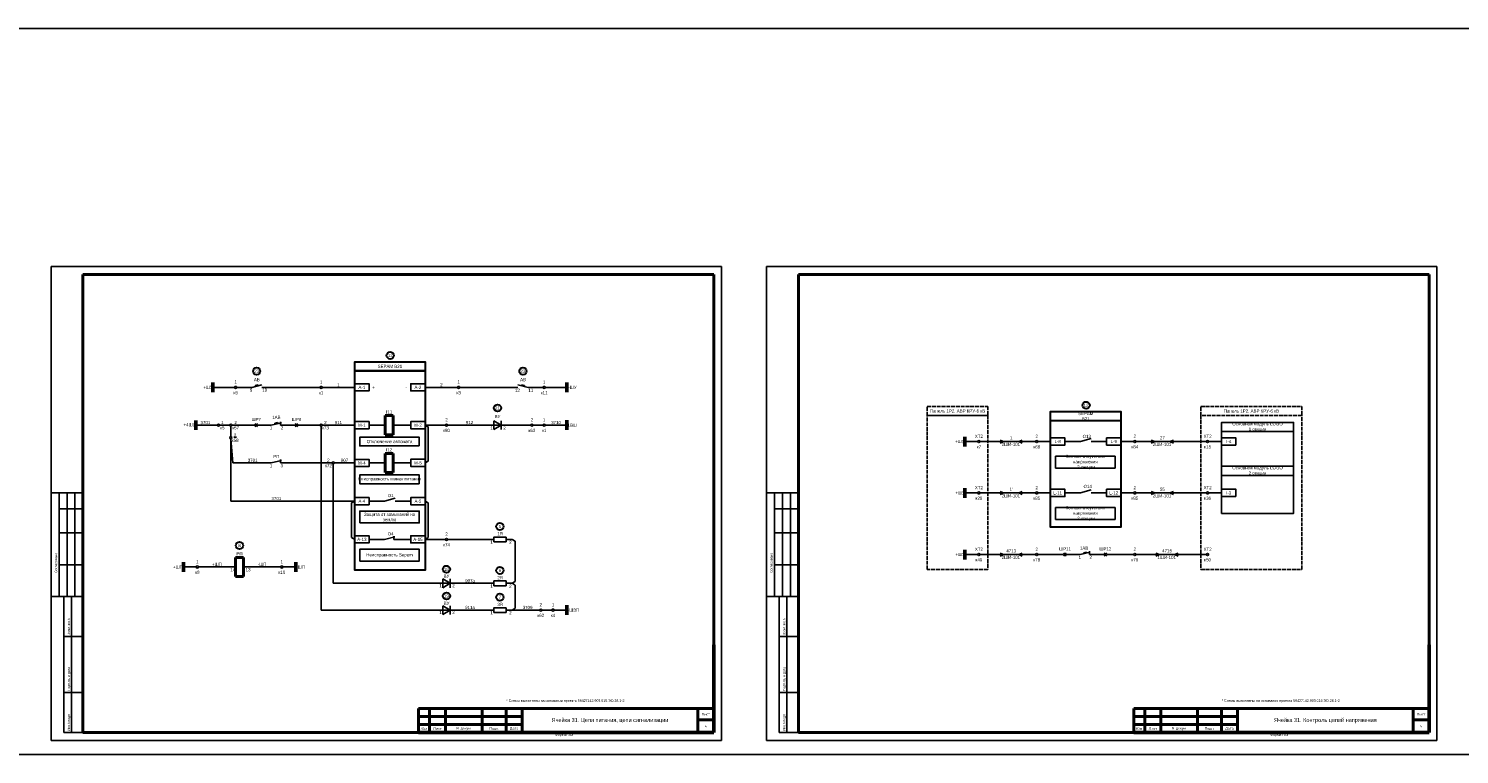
# Model space of a CAD drawing. Header units: millimetres. Extents: x 4897 to 12009, y -3017 to 2708.
# Tile 13 of 86: x 6491 to 7388, y -2478 to -2023. Entities that reach past the tile are written whole.
import ezdxf
from ezdxf.enums import TextEntityAlignment as Align

# ---------------------------------------------------------------- set-up
doc = ezdxf.new("R2010")
doc.units = ezdxf.units.MM
doc.linetypes.add('ACAD_ISO02W100', pattern=[15, 12, -3])
doc.layers.add('основная 0.5', color=7, linetype='Continuous', lineweight=50)
doc.styles.add('SIMPLEX', font='txt', dxfattribs={"height": 5})

msp = doc.modelspace()

# ---------------------------------------------------------------- hatches: boundary and pattern name
h = msp.add_hatch(color=256)
h.dxf.hatch_style = 1
h.paths.add_polyline_path([(7099.89, -2280.63), (7102.11, -2281.58), (7099.89, -2282.52)])
h = msp.add_hatch(color=256)
h.dxf.hatch_style = 1
h.paths.add_polyline_path([(7113.8, -2282.52), (7111.58, -2281.58), (7113.8, -2280.63)])
h = msp.add_hatch(color=256)
h.dxf.hatch_style = 1
h.paths.add_polyline_path([(7194.58, -2280.63), (7196.8, -2281.58), (7194.58, -2282.52)])
h = msp.add_hatch(color=256)
h.dxf.hatch_style = 1
h.paths.add_polyline_path([(7208.49, -2282.52), (7206.27, -2281.58), (7208.49, -2280.63)])
h = msp.add_hatch(color=256)
h.dxf.hatch_style = 1
h.paths.add_polyline_path([(7099.89, -2312.81), (7102.11, -2313.76), (7099.89, -2314.7)])
h = msp.add_hatch(color=256)
h.dxf.hatch_style = 1
h.paths.add_polyline_path([(7113.8, -2314.7), (7111.58, -2313.76), (7113.8, -2312.81)])
h = msp.add_hatch(color=256)
h.dxf.hatch_style = 1
h.paths.add_polyline_path([(7194.58, -2312.81), (7196.8, -2313.76), (7194.58, -2314.7)])
h = msp.add_hatch(color=256)
h.dxf.hatch_style = 1
h.paths.add_polyline_path([(7208.49, -2314.7), (7206.27, -2313.76), (7208.49, -2312.81)])
h = msp.add_hatch(color=256)
h.dxf.hatch_style = 1
h.paths.add_polyline_path([(7099.89, -2351.42), (7102.11, -2352.37), (7099.89, -2353.31)])
h = msp.add_hatch(color=256)
h.dxf.hatch_style = 1
h.paths.add_polyline_path([(7113.8, -2353.31), (7111.58, -2352.37), (7113.8, -2351.42)])
h = msp.add_hatch(color=256)
h.dxf.hatch_style = 1
h.paths.add_polyline_path([(7197.52, -2351.42), (7199.74, -2352.37), (7197.52, -2353.31)])
h = msp.add_hatch(color=256)
h.dxf.hatch_style = 1
h.paths.add_polyline_path([(7211.44, -2353.31), (7209.22, -2352.37), (7211.44, -2351.42)])

# ---------------------------------------------------------------- linework, layer by layer
for p, q in [((6505.4, -2468.95), (6505.4, -2171.9)), ((6505.4, -2171.9), (6925.41, -2171.9)), ((6505.4, -2468.95), (6505.4, -2171.9)), ((6925.41, -2468.95), (6925.41, -2171.9)), ((6925.41, -2468.95), (6925.41, -2171.9)), ((6953.52, -2468.95), (6953.52, -2171.9)), ((6953.52, -2171.9), (7373.53, -2171.9)), ((6953.52, -2468.95), (6953.52, -2171.9)), ((7373.53, -2468.95), (7373.53, -2171.9)), ((7373.53, -2468.95), (7373.53, -2171.9)), ((6620.4, -2247.63), (6606.76, -2247.63)), ((6631.08, -2247.63), (6621.66, -2247.63)), ((6637.43, -2247.63), (6673.97, -2247.63)), ((6675.22, -2247.63), (6695.59, -2247.63)), ((6739.72, -2247.63), (6760.09, -2247.63)), ((6761.35, -2247.63), (6797.88, -2247.63)), ((6804.23, -2247.63), (6813.65, -2247.63)), ((6617.96, -2278.51), (6617.96, -2271.93)), ((6739.72, -2271.27), (6741.69, -2272.42)), ((6741.69, -2272.42), (6741.69, -2293.8)), ((6807.25, -2271.27), (6813.65, -2271.27)), ((6617.96, -2279.77), (6617.96, -2318.9)), ((6617.96, -2279.77), (6619.17, -2294.97)), ((7102.11, -2281.58), (7099.89, -2280.63)), ((7099.89, -2282.52), (7102.11, -2281.58)), ((7113.8, -2280.63), (7111.58, -2281.58)), ((7111.58, -2281.58), (7113.8, -2282.52)), ((7131.47, -2281.58), (7123.49, -2281.58)), ((7196.8, -2281.58), (7194.58, -2280.63)), ((7194.58, -2282.52), (7196.8, -2281.58)), ((7208.49, -2280.63), (7206.27, -2281.58)), ((7206.27, -2281.58), (7208.49, -2282.52)), ((6739.72, -2294.95), (6741.69, -2293.8)), ((6714.68, -2294.94), (6704.59, -2294.97)), ((6525.4, -2313.72), (6505.4, -2313.72)), ((6510.4, -2378.72), (6510.4, -2313.72)), ((6515.4, -2378.72), (6515.4, -2313.72)), ((6520.4, -2378.72), (6520.4, -2313.72)), ((6617.96, -2318.9), (6695.61, -2318.9)), ((6693.64, -2320.04), (6693.63, -2341.72)), ((6695.61, -2318.9), (6693.64, -2320.04)), ((6739.72, -2318.91), (6741.69, -2320.05)), ((6741.69, -2320.05), (6741.69, -2341.73)), ((6973.52, -2313.72), (6953.52, -2313.72)), ((6958.52, -2378.72), (6958.52, -2313.72)), ((6963.52, -2378.72), (6963.52, -2313.72)), ((6968.52, -2378.72), (6968.52, -2313.72)), ((7085.95, -2313.76), (7077.87, -2313.76)), ((7102.11, -2313.76), (7099.89, -2312.81)), ((7099.89, -2314.7), (7102.11, -2313.76)), ((7113.8, -2312.81), (7111.58, -2313.76)), ((7111.58, -2313.76), (7113.8, -2314.7)), ((7131.47, -2313.76), (7123.49, -2313.76)), ((7196.8, -2313.76), (7194.58, -2312.81)), ((7194.58, -2314.7), (7196.8, -2313.76)), ((7208.49, -2312.81), (7206.27, -2313.76)), ((7206.27, -2313.76), (7208.49, -2314.7)), ((6510.4, -2323.72), (6525.4, -2323.72)), ((6958.52, -2323.72), (6973.52, -2323.72)), ((6510.4, -2338.72), (6525.4, -2338.72)), ((6958.52, -2338.72), (6973.52, -2338.72)), ((6695.6, -2342.87), (6693.63, -2341.72)), ((6739.72, -2342.88), (6741.69, -2341.73)), ((7085.95, -2352.37), (7077.87, -2352.37)), ((7102.11, -2352.37), (7099.89, -2351.42)), ((7099.89, -2353.31), (7102.11, -2352.37)), ((7113.8, -2351.42), (7111.58, -2352.37)), ((7111.58, -2352.37), (7113.8, -2353.31)), ((7199.74, -2352.37), (7197.52, -2351.42)), ((7197.52, -2353.31), (7199.74, -2352.37)), ((7211.44, -2351.42), (7209.22, -2352.37)), ((7209.22, -2352.37), (7211.44, -2353.31)), ((6510.4, -2358.72), (6525.4, -2358.72)), ((6588.28, -2360.14), (6596.35, -2360.14)), ((6597.68, -2360.14), (6620.96, -2360.14)), ((6625.96, -2360.14), (6649.24, -2360.14)), ((6650.57, -2360.14), (6658.65, -2360.14)), ((6958.52, -2358.72), (6973.52, -2358.72)), ((6682.19, -2370.4), (6782.86, -2370.4)), ((6790.4, -2370.4), (6794.24, -2370.4)), ((6794.24, -2370.4), (6796.21, -2369.25)), ((6794.24, -2370.4), (6796.21, -2371.54)), ((6505.4, -2378.72), (6525.4, -2378.72)), ((6513.4, -2463.9), (6513.4, -2378.72)), ((6518.27, -2463.9), (6518.27, -2378.72)), ((6953.52, -2378.72), (6973.52, -2378.72)), ((6961.52, -2463.9), (6961.52, -2378.72)), ((6966.39, -2463.9), (6966.39, -2378.72)), ((6513.4, -2403.72), (6525.4, -2403.72)), ((6961.52, -2403.72), (6973.52, -2403.72)), ((6513.4, -2438.72), (6525.4, -2438.72)), ((6961.52, -2438.72), (6973.52, -2438.72)), ((6513.4, -2463.9), (6525.4, -2463.9)), ((6961.52, -2463.9), (6973.52, -2463.9)), ((6505.4, -2468.95), (6925.41, -2468.95)), ((6953.52, -2468.95), (7373.53, -2468.95))]:
    msp.add_line(p, q)
at = {"lineweight": 40}
for p, q in [((6525.4, -2176.9), (6920.49, -2176.9)), ((6920.49, -2176.9), (6920.49, -2463.9)), ((6973.52, -2176.9), (7368.61, -2176.9)), ((7368.61, -2176.9), (7368.61, -2463.9)), ((6719.68, -2265.3), (6714.68, -2265.3)), ((6714.68, -2265.3), (6714.68, -2277.3)), ((6719.68, -2277.3), (6719.68, -2265.3)), ((6719.68, -2277.3), (6714.68, -2277.3)), ((6719.68, -2288.97), (6714.68, -2288.97)), ((6714.68, -2288.97), (6714.68, -2300.97)), ((6719.68, -2300.97), (6719.68, -2288.97)), ((6719.68, -2300.97), (6714.68, -2300.97)), ((6625.96, -2354.14), (6620.96, -2354.14)), ((6620.96, -2354.14), (6620.96, -2366.14)), ((6625.96, -2366.14), (6625.96, -2354.14)), ((6625.96, -2366.14), (6620.96, -2366.14)), ((6735.49, -2448.91), (6800.49, -2448.91)), ((6735.49, -2453.91), (6800.49, -2453.91)), ((6910.49, -2448.9), (6910.49, -2463.9)), ((7183.61, -2448.91), (7248.61, -2448.91)), ((7183.61, -2453.91), (7248.61, -2453.91)), ((7358.61, -2448.9), (7358.61, -2463.9)), ((6525.4, -2463.9), (6920.49, -2463.9)), ((6735.49, -2458.91), (6800.49, -2458.91)), ((6910.49, -2455.9), (6920.49, -2455.9)), ((6973.52, -2463.9), (7368.61, -2463.9)), ((7183.61, -2458.91), (7248.61, -2458.91)), ((7358.61, -2455.9), (7368.61, -2455.9))]:
    msp.add_line(p, q, dxfattribs=at)
at = {"linetype": 'Continuous', "lineweight": 40}
for p, q in [((6525.4, -2176.9), (6525.4, -2463.9)), ((6973.52, -2176.9), (6973.52, -2463.9))]:
    msp.add_line(p, q, dxfattribs=at)
at = {"color": 1, "lineweight": 50}
for p, q in [((6606.76, -2244.63), (6606.76, -2250.63)), ((6596.04, -2268.3), (6596.04, -2274.3)), ((7077.87, -2284.58), (7077.87, -2278.58)), ((7077.87, -2316.76), (7077.87, -2310.76)), ((7077.87, -2355.37), (7077.87, -2349.37)), ((6588.28, -2363.14), (6588.28, -2357.14)), ((6828.55, -2384.15), (6828.55, -2390.15))]:
    msp.add_line(p, q, dxfattribs=at)
at = {"color": 7}
for p, q in [((6631.08, -2247.63), (6637.43, -2246.11)), ((6633.26, -2246.47), (6634.95, -2246.05)), ((6633.26, -2246.47), (6633.41, -2247.07)), ((6634.95, -2246.05), (6635.11, -2246.66)), ((6760.09, -2247.63), (6739.72, -2247.63)), ((6797.88, -2247.63), (6761.35, -2247.63)), ((6804.23, -2247.63), (6797.88, -2246.11)), ((6800.36, -2246.05), (6800.21, -2246.66)), ((6802.06, -2246.47), (6800.36, -2246.05)), ((6802.06, -2246.47), (6801.9, -2247.07)), ((6814.91, -2247.63), (6828.55, -2247.63)), ((6609.68, -2271.3), (6596.04, -2271.3)), ((6617.33, -2271.3), (6610.93, -2271.3)), ((6618.59, -2271.3), (6632.59, -2271.3)), ((6633.63, -2271.3), (6643.35, -2271.3)), ((6643.35, -2271.3), (6649.7, -2269.78)), ((6645.53, -2270.14), (6647.22, -2269.72)), ((6645.53, -2270.14), (6645.68, -2270.74)), ((6647.22, -2269.72), (6647.38, -2270.34)), ((6649.14, -2271.3), (6649.14, -2269.21)), ((6649.14, -2271.3), (6659.43, -2271.3)), ((6660.46, -2271.3), (6673.97, -2271.3)), ((6674.6, -2271.93), (6674.6, -2387.15)), ((6675.22, -2271.3), (6695.6, -2271.3)), ((6714.68, -2271.27), (6704.59, -2271.3)), ((6730.72, -2271.27), (6719.68, -2271.27)), ((6739.72, -2271.27), (6752.5, -2271.27)), ((6753.75, -2271.27), (6805.99, -2271.27)), ((6782.86, -2271.27), (6782.86, -2268.54)), ((6782.86, -2268.54), (6787.33, -2271.27)), ((6782.86, -2271.27), (6782.86, -2274.01)), ((6787.33, -2271.27), (6782.86, -2274.01)), ((6787.33, -2271.27), (6787.33, -2268.54)), ((6787.33, -2271.27), (6787.33, -2274.01)), ((6814.91, -2271.27), (6828.55, -2271.27)), ((7085.95, -2281.58), (7077.87, -2281.58)), ((7087.27, -2281.58), (7122.16, -2281.58)), ((7150.21, -2281.58), (7140.47, -2281.58)), ((7156.87, -2279.71), (7150.21, -2281.58)), ((7166.6, -2281.58), (7156.87, -2281.58)), ((7175.6, -2281.58), (7183.58, -2281.58)), ((7184.91, -2281.58), (7229.21, -2281.58)), ((7238.61, -2281.58), (7230.54, -2281.58)), ((6643.35, -2294.97), (6649.7, -2293.45)), ((6649.14, -2294.97), (6649.14, -2292.88)), ((6619.17, -2294.97), (6643.35, -2294.97)), ((6649.14, -2294.97), (6681.53, -2294.97)), ((6682.19, -2295.6), (6682.19, -2370.4)), ((6682.82, -2294.97), (6695.6, -2294.97)), ((6730.72, -2294.95), (6719.68, -2294.94)), ((7156.87, -2311.9), (7150.21, -2313.76)), ((6714.33, -2318.91), (6704.59, -2318.91)), ((6721, -2317.05), (6714.33, -2318.91)), ((6730.72, -2318.91), (6721, -2318.91)), ((7087.27, -2313.76), (7122.16, -2313.76)), ((7150.21, -2313.76), (7140.47, -2313.76)), ((7166.6, -2313.76), (7156.87, -2313.76)), ((7175.6, -2313.76), (7183.58, -2313.76)), ((7184.91, -2313.76), (7229.21, -2313.76)), ((7238.61, -2313.76), (7230.54, -2313.76)), ((6714.33, -2342.88), (6704.59, -2342.88)), ((6714.33, -2342.88), (6720.68, -2341.35)), ((6720.12, -2342.88), (6720.12, -2340.78)), ((6730.72, -2342.88), (6720.12, -2342.88)), ((6739.72, -2342.88), (6752.5, -2342.88)), ((6753.75, -2342.88), (6782.86, -2342.88)), ((6790.4, -2342.88), (6794.24, -2342.88)), ((6794.24, -2342.88), (6796.21, -2344.02)), ((6796.21, -2344.02), (6796.21, -2369.25)), ((7087.27, -2352.37), (7122.16, -2352.37)), ((7123.49, -2352.37), (7139.27, -2352.37)), ((7140.3, -2352.37), (7150.03, -2352.37)), ((7150.03, -2352.37), (7156.38, -2350.85)), ((7152.2, -2351.2), (7153.9, -2350.79)), ((7152.2, -2351.2), (7152.35, -2351.81)), ((7153.9, -2350.79), (7154.05, -2351.4)), ((7155.82, -2352.37), (7155.82, -2350.27)), ((7155.82, -2352.37), (7166.1, -2352.37)), ((7167.14, -2352.37), (7183.58, -2352.37)), ((7184.91, -2352.37), (7229.21, -2352.37)), ((6750.89, -2370.4), (6750.89, -2367.66)), ((6750.89, -2367.66), (6755.36, -2370.4)), ((6750.89, -2370.4), (6750.89, -2373.13)), ((6755.36, -2370.4), (6750.89, -2373.13)), ((6755.36, -2370.4), (6755.36, -2367.66)), ((6755.36, -2370.4), (6755.36, -2373.13)), ((6796.21, -2371.54), (6796.21, -2386)), ((6674.6, -2387.15), (6782.86, -2387.15)), ((6750.89, -2387.15), (6750.89, -2384.41)), ((6750.89, -2384.41), (6755.36, -2387.15)), ((6750.89, -2387.15), (6750.89, -2389.88)), ((6755.36, -2387.15), (6750.89, -2389.88)), ((6755.36, -2387.15), (6755.36, -2384.41)), ((6755.36, -2387.15), (6755.36, -2389.88)), ((6790.4, -2387.15), (6794.24, -2387.15)), ((6794.24, -2387.15), (6796.21, -2386)), ((6794.24, -2387.15), (6811.53, -2387.15)), ((6812.78, -2387.15), (6819.15, -2387.15)), ((6820.48, -2387.15), (6828.55, -2387.15))]:
    msp.add_line(p, q, dxfattribs=at)
at = {"color": 5, "lineweight": 50}
for p, q in [((6828.55, -2244.63), (6828.55, -2250.63)), ((6658.65, -2363.14), (6658.65, -2357.14))]:
    msp.add_line(p, q, dxfattribs=at)
at = {"lineweight": 50}
msp.add_line((6828.55, -2268.27), (6828.55, -2274.27), dxfattribs=at)
at = {"linetype": 'Continuous'}
for p, q in [((6525.4, -2322.9), (6525.4, -2342.9)), ((6973.52, -2322.9), (6973.52, -2342.9)), ((6525.4, -2362.9), (6525.4, -2382.9)), ((6973.52, -2362.9), (6973.52, -2382.9))]:
    msp.add_line(p, q, dxfattribs=at)
for points in [[(5136.09, -2022.85), (8897.92, -2022.85), (8897.92, -2477.58), (5136.09, -2477.58)], [(7247.61, -2283.83), (7238.61, -2283.83), (7238.61, -2279.33), (7247.61, -2279.33)], [(6695.59, -2297.22), (6704.59, -2297.22), (6704.59, -2292.72), (6695.59, -2292.72)], [(6698.81, -2356.51), (6736.03, -2356.51), (6736.03, -2349.1), (6698.81, -2349.1)], [(6790.4, -2368.9), (6782.86, -2368.9), (6782.86, -2371.9), (6790.4, -2371.9)]]:
    msp.add_lwpolyline(points, close=True)
at = {"lineweight": 30}
for points in [[(6695.59, -2231.65), (6695.59, -2231.65), (6739.72, -2231.65), (6739.72, -2237.33), (6695.59, -2237.33), (6695.59, -2231.65)], [(7131.47, -2262.85), (7131.47, -2262.85), (7175.6, -2262.85), (7175.6, -2268.54), (7131.47, -2268.54), (7131.47, -2262.85)]]:
    msp.add_lwpolyline(points, dxfattribs=at)
for points in [[(6695.59, -2237.33), (6739.72, -2237.33), (6739.72, -2362.06), (6695.59, -2362.06)], [(7131.47, -2262.85), (7175.6, -2262.85), (7175.6, -2335.29), (7131.47, -2335.29)]]:
    msp.add_lwpolyline(points, close=True, dxfattribs=at)
at = {"color": 7}
for points in [[(6695.59, -2249.88), (6704.59, -2249.88), (6704.59, -2245.38), (6695.59, -2245.38)], [(6739.72, -2249.88), (6730.72, -2249.88), (6730.72, -2245.38), (6739.72, -2245.38)], [(6695.59, -2273.55), (6704.59, -2273.55), (6704.59, -2269.05), (6695.59, -2269.05)], [(6739.72, -2273.52), (6730.72, -2273.52), (6730.72, -2269.02), (6739.72, -2269.02)], [(6736.03, -2284.34), (6698.81, -2284.34), (6698.81, -2278.84), (6736.03, -2278.84)], [(7131.47, -2283.83), (7140.47, -2283.83), (7140.47, -2279.33), (7131.47, -2279.33)], [(7175.6, -2283.83), (7166.6, -2283.83), (7166.6, -2279.33), (7175.6, -2279.33)], [(6739.72, -2297.2), (6730.72, -2297.2), (6730.72, -2292.7), (6739.72, -2292.7)], [(7134.69, -2298.19), (7171.91, -2298.19), (7171.91, -2290.77), (7134.69, -2290.77)], [(6736.03, -2308.01), (6698.81, -2308.01), (6698.81, -2302.51), (6736.03, -2302.51)], [(7131.47, -2316.01), (7140.47, -2316.01), (7140.47, -2311.51), (7131.47, -2311.51)], [(7175.6, -2316.01), (7166.6, -2316.01), (7166.6, -2311.51), (7175.6, -2311.51)], [(7247.61, -2316.01), (7238.61, -2316.01), (7238.61, -2311.51), (7247.61, -2311.51)], [(6695.59, -2321.16), (6704.59, -2321.16), (6704.59, -2316.66), (6695.59, -2316.66)], [(6739.72, -2321.16), (6730.72, -2321.16), (6730.72, -2316.66), (6739.72, -2316.66)], [(6698.81, -2332.55), (6736.03, -2332.55), (6736.03, -2325.13), (6698.81, -2325.13)], [(7134.69, -2330.37), (7171.91, -2330.37), (7171.91, -2322.96), (7134.69, -2322.96)], [(6695.59, -2345.13), (6704.59, -2345.13), (6704.59, -2340.63), (6695.59, -2340.63)], [(6739.72, -2345.13), (6730.72, -2345.13), (6730.72, -2340.63), (6739.72, -2340.63)], [(6790.4, -2341.38), (6782.86, -2341.38), (6782.86, -2344.38), (6790.4, -2344.38)], [(6790.4, -2385.65), (6782.86, -2385.65), (6782.86, -2388.65), (6790.4, -2388.65)]]:
    msp.add_lwpolyline(points, close=True, dxfattribs=at)
at = {"color": 32, "linetype": 'ACAD_ISO02W100', "ltscale": 0.2, "true_color": 0xcd6928}
for points in [[(7054.23, -2259.6), (7054.23, -2259.6), (7092.15, -2259.6), (7092.15, -2265.28), (7054.23, -2265.28), (7054.23, -2259.6)], [(7054.23, -2274.96), (7054.23, -2265.28), (7092.15, -2265.28), (7092.15, -2361.69), (7054.23, -2361.69), (7054.23, -2274.96)], [(7225.65, -2259.6), (7225.65, -2259.6), (7288.9, -2259.6), (7288.9, -2265.28), (7225.65, -2265.28), (7225.65, -2259.6)]]:
    msp.add_lwpolyline(points, dxfattribs=at)
msp.add_lwpolyline([(7288.9, -2265.28), (7225.65, -2265.28), (7225.65, -2361.69), (7288.9, -2361.69)], close=True, dxfattribs=at)
at = {"color": 7}
for points in [[(6633.63, -2270.27), (6632.59, -2271.3), (6633.63, -2272.33)], [(6634.66, -2270.27), (6633.63, -2271.3), (6634.66, -2272.33)], [(6658.4, -2270.27), (6659.43, -2271.3), (6658.4, -2272.33)], [(6659.43, -2270.27), (6660.46, -2271.3), (6659.43, -2272.33)], [(7140.3, -2351.33), (7139.27, -2352.37), (7140.3, -2353.4)], [(7141.33, -2351.33), (7140.3, -2352.37), (7141.33, -2353.4)], [(7165.07, -2351.33), (7166.1, -2352.37), (7165.07, -2353.4)], [(7166.1, -2351.33), (7167.14, -2352.37), (7166.1, -2353.4)]]:
    msp.add_lwpolyline(points, dxfattribs=at)
at = {"ltscale": 0.2}
for points in [[(7238.61, -2269.57), (7238.61, -2269.57), (7283.68, -2269.57), (7283.68, -2275.26), (7238.61, -2275.26), (7238.61, -2269.57)], [(7238.61, -2275.26), (7238.61, -2275.26), (7283.68, -2275.26), (7283.68, -2326.58), (7238.61, -2326.58), (7238.61, -2275.26)], [(7238.61, -2297.08), (7238.61, -2297.08), (7283.68, -2297.08), (7283.68, -2302.77), (7238.61, -2302.77), (7238.61, -2297.08)]]:
    msp.add_lwpolyline(points, dxfattribs=at)
at = {"lineweight": 30}
for centre in [(6717.87, -2227.63), (6634.19, -2237.5), (6800.99, -2237.5), (6785.03, -2260.54), (7153.75, -2258.84), (6786.56, -2334.81), (6623.46, -2346.69), (6753.06, -2361.59), (6786.56, -2362.33), (6753.06, -2378.34), (6786.56, -2379.08)]:
    msp.add_circle(centre, 2.25, dxfattribs=at)
for centre, radius in [((6621.03, -2247.63), 0.629), ((6674.59, -2247.63), 0.629), ((6760.72, -2247.63), 0.629), ((7122.83, -2281.58), 0.663), ((7086.61, -2313.76), 0.663), ((7122.83, -2313.76), 0.663), ((7086.61, -2352.37), 0.663), ((6597.02, -2360.14), 0.663), ((6649.91, -2360.14), 0.663)]:
    msp.add_circle(centre, radius)
at = {"color": 7}
for centre, radius in [((6814.28, -2247.63), 0.629), ((6610.31, -2271.3), 0.629), ((6617.96, -2271.3), 0.629), ((6674.6, -2271.3), 0.629), ((6753.12, -2271.27), 0.629), ((6806.62, -2271.27), 0.629), ((6814.28, -2271.27), 0.629), ((6617.96, -2279.14), 0.629), ((7086.61, -2281.58), 0.663), ((7184.25, -2281.58), 0.663), ((7229.87, -2281.58), 0.663), ((6682.19, -2294.97), 0.629), ((7184.25, -2313.76), 0.663), ((7229.87, -2313.76), 0.663), ((6753.12, -2342.88), 0.629), ((7122.83, -2352.37), 0.663), ((7184.25, -2352.37), 0.663), ((7229.87, -2352.37), 0.663), ((6812.15, -2387.15), 0.629), ((6819.81, -2387.15), 0.663)]:
    msp.add_circle(centre, radius, dxfattribs=at)
at = {"layer": 'основная 0.5', "color": 0}
for p, q in [((6920.49, -2463.9), (6920.49, -2408.9)), ((7368.61, -2463.9), (7368.61, -2408.9)), ((6735.49, -2463.9), (6920.49, -2463.9)), ((7183.61, -2463.9), (7368.61, -2463.9))]:
    msp.add_line(p, q, dxfattribs=at)
at = {"layer": 'основная 0.5', "lineweight": 40}
for p, q in [((6735.49, -2448.91), (6735.49, -2463.9)), ((6742.49, -2463.9), (6742.49, -2448.91)), ((6752.49, -2463.9), (6752.49, -2448.91)), ((6775.49, -2463.9), (6775.49, -2448.91)), ((6790.49, -2463.9), (6790.49, -2448.91)), ((6800.49, -2463.9), (6800.49, -2448.9)), ((6800.49, -2448.9), (6920.49, -2448.9)), ((7183.61, -2448.91), (7183.61, -2463.9)), ((7190.61, -2463.9), (7190.61, -2448.91)), ((7200.61, -2463.9), (7200.61, -2448.91)), ((7223.61, -2463.9), (7223.61, -2448.91)), ((7238.61, -2463.9), (7238.61, -2448.91)), ((7248.61, -2463.9), (7248.61, -2448.9)), ((7248.61, -2448.9), (7368.61, -2448.9))]:
    msp.add_line(p, q, dxfattribs=at)

# ---------------------------------------------------------------- texts
at = {"color": 7, "style": 'SIMPLEX'}
for s, p in [('9', (6629.97, -2250.29)), ('10', (6637.7, -2250.29)), ('12', (6796, -2250.48)), ('11', (6804.38, -2250.47)), ('1', (6642.43, -2274.02)), ('2', (6649.25, -2273.98)), ('1', (6780.61, -2274.09)), ('2', (6788.7, -2274.09)), ('1', (6642.43, -2297.7)), ('3', (6649.15, -2297.66)), ('О1', (6716.29, -2316.4)), ('О4', (6716.29, -2340.37)), ('1', (6748.65, -2372.85)), ('2', (6756.73, -2372.85)), ('1', (6748.65, -2389.6)), ('2', (6756.73, -2389.6))]:
    msp.add_text(s, height=2, dxfattribs=at).set_placement(p)
at = {"color": 4, "style": 'SIMPLEX'}
for s, p in [('2ШИ-101', (7106.63, -2284.36)), ('2ШИ-101', (7201.32, -2284.36)), ('2ШИ-101', (7106.63, -2316.54)), ('2ШИ-101', (7201.32, -2316.54)), ('2ШИ-101', (7106.63, -2355.15)), ('1ШИ-101', (7204.26, -2355.15))]:
    msp.add_text(s, height=2, rotation=0, dxfattribs=at).set_placement(p, align=Align.CENTER)
at = {"color": 7, "style": 'SIMPLEX'}
for s, p in [('О13', (7151.57, -2279.36)), ('О14', (7152.16, -2310.69)), ('1', (7149.1, -2355.08)), ('2', (7155.84, -2355.04)), ('14', (6617.7, -2362.83)), ('13', (6627.3, -2362.83))]:
    msp.add_text(s, height=2, rotation=0, dxfattribs=at).set_placement(p)
at = {"linetype": 'Continuous', "style": 'SIMPLEX'}
for s, p in [('Согласовано', (6509.23, -2363.84)), ('Согласовано', (6957.35, -2363.84)), ('Взам.инв.N', (6517.23, -2402.84)), ('Взам.инв.N', (6965.35, -2402.84)), ('Подпись и дата', (6517.23, -2437.84)), ('Подпись и дата', (6965.35, -2437.84)), ('Инв.Nподл.', (6517.23, -2462.84)), ('Инв.Nподл.', (6965.35, -2462.84))]:
    msp.add_text(s, height=1.5, rotation=90, dxfattribs=at).set_placement(p)
at = {"char_height": 2, "attachment_point": 5, "style": 'SIMPLEX'}
for s, insert, width in [('12', (6717.87, -2227.63), 4.3874), ('23', (6634.19, -2237.5), 4.3874), ('23', (6800.99, -2237.5), 4.3874), ('1{\\L\\P\\P}к6', (6621.03, -2247.63), 5.3562), ('1{\\L\\P\\P}к3', (6760.72, -2247.63), 4.4043), ('1{\\L\\P\\P}к11', (6814.28, -2247.63), 4.4043), ('21', (6785.03, -2260.54), 4.3874), ('2\\P{\\L\\P}к63', (6806.62, -2271.27), 4.4043), ('2\\Pк73', (6677.26, -2271.3), 4.4043), ('2\\Pк72', (6679.15, -2294.97), 4.4043), ('5', (6786.56, -2334.81), 4.3874), ('8', (6623.46, -2346.69), 4.3874), ('18', (6753.06, -2361.59), 4.3874), ('2R', (6786.76, -2366.86), 4.4043), ('6', (6786.56, -2362.33), 4.3874), ('1', (6781.37, -2372.09), 4.4043), ('2', (6793.15, -2372.09), 4.4043), ('19', (6753.06, -2378.34), 4.3874), ('7', (6786.56, -2379.08), 4.3874), ('2\\P{\\L\\P}к62', (6812.15, -2387.15), 6.0823)]:
    msp.add_mtext(s, dxfattribs=dict(at, insert=insert, width=width))
at = {"color": 7, "char_height": 2, "attachment_point": 5, "style": 'SIMPLEX'}
for s, insert, width in [('SEPAM B21', (6717.66, -2234.49), 44.125), ('+ШУ', (6603.74, -2247.63), 6.0574), ('АВ', (6634.26, -2242.83), 4.4043), ('1', (6685.41, -2246.01), 6.6478), ('A-1', (6700.09, -2247.63), 9), ('+', (6707.4, -2247.63), 4.4043), ('-', (6727.91, -2247.63), 4.4043), ('A-2', (6735.22, -2247.63), 9), ('2', (6749.91, -2246.01), 6.6478), ('АВ', (6801.05, -2242.76), 4.4043), ('-ШУ', (6832.02, -2247.63), 6.9323), ('ШР7', (6633.92, -2267.76), 4.4043), ('1АВ', (6646.53, -2266.39), 4.4043), ('ШР8', (6659.14, -2267.76), 4.4043), ('I11', (6717.18, -2263.05), 5), ('2\\P\\Pк80', (6753.12, -2271.27), 4.4043), ('\\pt8;ВУ', (6785.09, -2265.89), 4.4043), ('1\\P\\Pк1', (6814.28, -2271.27), 6.6478), ('+4ШЦ', (6592.28, -2271.3), 7.246), ('3701', (6602.09, -2269.68), 6.6478), ('1\\Pк5', (6612.69, -2271.3), 5.2584), ('{\\L2}\\Pк58', (6620.7, -2279.14), 4.4044), ('2\\Pк57', (6621.04, -2271.3), 6.6478), ('911', (6685.41, -2269.68), 6.6478), ('M-1', (6700.09, -2271.3), 9), ('M-2', (6735.22, -2271.27), 9), ('912', (6767.52, -2269.68), 6.6478), ('3710', (6821.73, -2269.68), 6.6478), ('1ВШ', (6831.81, -2271.27), 6.5285), ('Отключение автомата ', (6717.42, -2281.59), 37.2194), ('3701', (6631.67, -2293.35), 6.6478), ('РП', (6646.53, -2290.92), 4.4043), ('907', (6689.21, -2293.35), 6.6478), ('M-4', (6700.09, -2294.97), 9), ('I12', (6717.18, -2286.72), 9), ('M-5', (6735.22, -2294.95), 9), ('Неисправность шинок питания', (6717.42, -2305.26), 37.2194), ('3701', (6646.53, -2317.28), 6.6478), ('A-4', (6700.09, -2318.91), 9), ('A-5', (6735.22, -2318.91), 9), ('Защита от замыканий на землю', (6717.42, -2328.84), 37.2194), ('2\\P\\Pк74', (6753.12, -2342.88), 4.4043), ('1R', (6786.76, -2339.34), 4.4043), ('A-13', (6700.09, -2342.88), 9), ('A-15', (6735.22, -2342.88), 9), ('1', (6781.37, -2344.57), 4.4043), ('2', (6793.15, -2344.57), 4.4043), ('Неисправность Sepam', (6717.42, -2352.81), 37.2194), ('+ШП', (6584.87, -2360.14), 6.8243), ('+ШП', (6609.32, -2358.51), 5.5232), ('-ШП', (6637.6, -2358.51), 5.5232), ('\\pt8;ВУ', (6753.12, -2365.9), 4.4043), ('907a', (6767.86, -2368.77), 6.6478), ('\\pt8;ВУ', (6753.12, -2382.94), 4.4043), ('3R', (6786.76, -2383.61), 4.4043), ('1\\P\\Pк4', (6819.81, -2387.15), 4.4043), ('911a', (6767.86, -2385.52), 6.9265), ('1', (6781.37, -2388.84), 4.4043), ('2', (6793.15, -2388.84), 4.4043), ('3709', (6803.9, -2385.52), 6.9265), ('4ШЗП', (6832.27, -2387.15), 7.4362)]:
    msp.add_mtext(s, dxfattribs=dict(at, insert=insert, width=width))
at = {"color": 1, "insert": (6674.59, -2247.63), "char_height": 2, "width": 4.2245, "attachment_point": 5, "style": 'SIMPLEX'}
msp.add_mtext('{\\C256;1\\P\\L\\P\\lк1}', dxfattribs=at)
at = {"color": 7, "char_height": 2, "attachment_point": 5, "rotation": 0, "style": 'SIMPLEX'}
for s, insert, width in [('12', (7153.75, -2258.84), 3.5277), ('Панель 1Р2. АВР КРУ-6 кВ', (7073.19, -2262.44), 37.9235), ('SEPAM B21', (7153.54, -2265.7), 3.5277), ('Панель 1Р2. АВР КРУ-6 кВ', (7257.27, -2262.44), 63.2568), ('Основной модуль LOGO\\P1 секции', (7261.15, -2272.42), 45.0729), ('+ШУ', (7074.68, -2281.58), 6.3924), ('ХТ2\\P\\Pк7', (7086.61, -2281.58), 3.5277), ('1', (7106.84, -2279.25), 3.5277), ('2{\\L\\P\\P\\pt8;}к68', (7122.83, -2281.58), 3.5277), ('L-8', (7135.97, -2281.58), 9), ('L-9', (7171.1, -2281.58), 9), ('2\\P{\\L\\P\\pt8;}к84', (7184.25, -2281.58), 3.5277), ('27', (7201.54, -2279.25), 3.5277), ('ХТ2\\P\\Pк15', (7229.87, -2281.58), 3.5277), ('I-4', (7243.11, -2281.58), 9), ('Контакт отсутствия напряжения\\P 2 секции', (7153.3, -2294.48), 37.2194), ('Основной модуль LOGO\\P2 секции', (7261.15, -2299.93), 45.0729), ('ХТ2\\P\\Pк28', (7086.61, -2313.76), 8.749), ("1'", (7106.84, -2311.43), 3.5277), ('2{\\L\\P\\P\\pt8;}к85', (7122.83, -2313.76), 3.5277), ('2\\P{\\L\\P\\pt8;}к85', (7184.25, -2313.76), 3.5277), ('55', (7201.54, -2311.43), 3.5277), ('ХТ2\\P\\Pк36', (7229.87, -2313.76), 3.5277), ('+ШУ', (7074.84, -2313.76), 6.0575), ('L-11', (7135.97, -2313.76), 9), ('L-12', (7171.1, -2313.76), 9), ('I-3', (7243.11, -2313.76), 9), ('Контакт отсутствия напряжения\\P 2 секции', (7153.3, -2326.66), 37.2194), ('ХТ2\\P\\Pк49', (7086.61, -2352.37), 3.5277), ('2{\\L\\P\\P\\pt8;}к78', (7122.83, -2352.37), 3.5277), ('ШР11', (7140.59, -2348.83), 3.5277), ('1АВ', (7152.5, -2348.31), 3.5277), ('ШР12', (7165.82, -2348.83), 3.5277), ('2{\\L\\P\\P\\pt8;}к79', (7184.25, -2352.37), 3.5277), ('ХТ2\\P\\Pк50', (7229.87, -2352.37), 3.5277), ('1\\P\\Pк8', (6597.02, -2360.14), 3.6193), ('\\pt0;РП', (6623.46, -2351.89), 5), ('1\\P\\Pк10', (6649.91, -2360.14), 3.6193), ('+ШУ', (7074.85, -2352.37), 6.0465), ('4713', (7106.84, -2350.04), 3.5277), ('4715', (7204.48, -2350.04), 3.5277), ('-ШП', (6661.75, -2360.14), 6.2144)]:
    msp.add_mtext(s, dxfattribs=dict(at, insert=insert, width=width))
at = {"lineweight": 35, "attachment_point": 5, "line_spacing_factor": 0.8, "style": 'SIMPLEX'}
for s, insert, char_height, width in [('\\pi-4.8,l6.4,t6.4;*^IСхемы выполнены на основании проекта 59427142.903.015.ЭО.26.1-2', (6826.78, -2444.14), 1.6, 185), ('\\pi-4.8,l6.4,t6.4;*^IСхемы выполнены на основании проекта 59427142.903.015.ЭО.26.1-2', (7274.9, -2444.14), 1.6, 185), ('Ячейка 31. Цепи питания, цепи сигнализации', (6855.49, -2456.4), 2.5, 110), ('{\\Fromans|c204;Лист}', (6915.49, -2452.4), 1.6, 10), ('Ячейка 31. Контроль цепей напряжения', (7303.61, -2456.4), 2.5, 110), ('{\\Fromans|c204;Лист}', (7363.61, -2452.4), 1.6, 10), ('{\\Fromans|c204;Изм.}', (6738.99, -2461.41), 1.6, 7), ('{\\Fromans|c204;Лист}', (6747.49, -2461.41), 1.6, 10), ('{\\Fromans|c0;N \\Fromans|c204;докум.}', (6763.99, -2461.41), 1.6, 23), ('{\\Fromans|c204;Подп.}', (6782.99, -2461.41), 1.6, 15), ('{\\Fromans|c204;Дата}', (6795.49, -2461.41), 1.6, 10), ('{\\Fromans|c204;4}', (6915.49, -2459.9), 1.6, 10), ('{\\Fromans|c204;Изм.}', (7187.11, -2461.41), 1.6, 7), ('{\\Fromans|c204;Лист}', (7195.61, -2461.41), 1.6, 10), ('{\\Fromans|c0;N \\Fromans|c204;докум.}', (7212.11, -2461.41), 1.6, 23), ('{\\Fromans|c204;Подп.}', (7231.11, -2461.41), 1.6, 15), ('{\\Fromans|c204;Дата}', (7243.61, -2461.41), 1.6, 10), ('{\\Fromans|c204;5}', (7363.61, -2459.9), 1.6, 10)]:
    msp.add_mtext(s, dxfattribs=dict(at, insert=insert, char_height=char_height, width=width))
at = {"lineweight": 30, "char_height": 1.6, "attachment_point": 1, "style": 'SIMPLEX'}
for insert in [(6821.09, -2464.43), (7269.21, -2464.43)]:
    msp.add_mtext_dynamic_manual_height_columns('Формат А3', width=45.8537, gutter_width=12.5, heights=[0], dxfattribs=dict(at, insert=insert))

doc.saveas('drawing.dxf')
